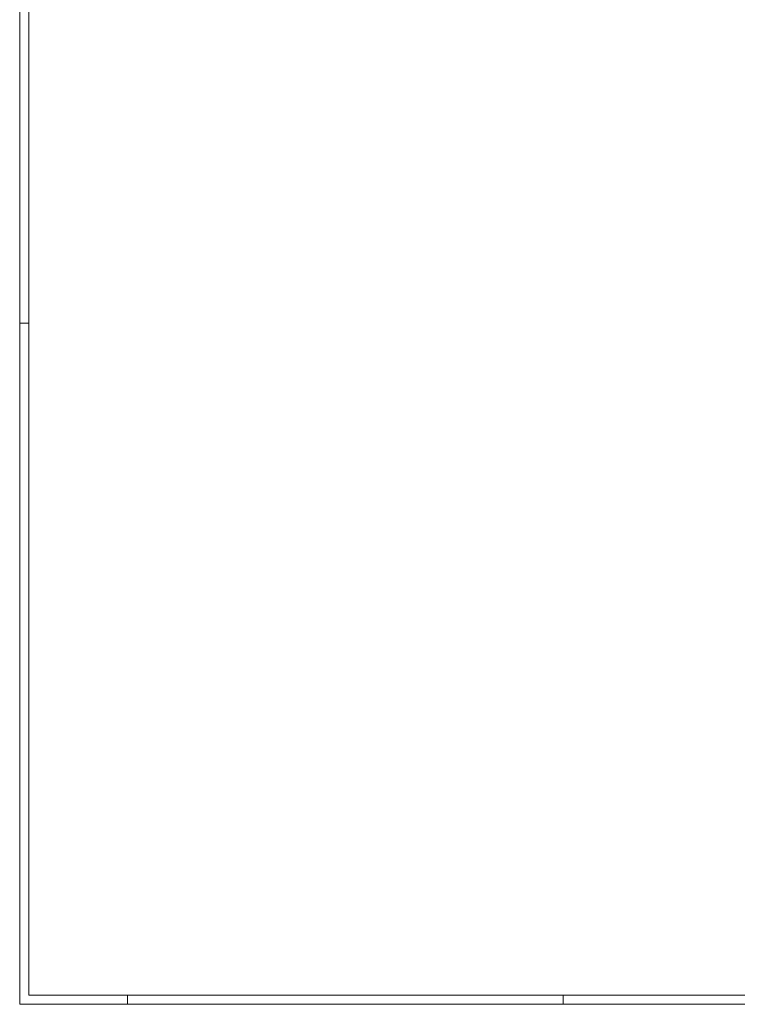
# Model space of a CAD drawing. Header units: millimetres. Extents: x 2063 to 3250, y -90 to 749.
# Tile 1 of 14: x 2063 to 2376, y -90 to 339. Entities that reach past the tile are written whole.
import ezdxf

# ---------------------------------------------------------------- set-up
doc = ezdxf.new("R2010")
doc.units = ezdxf.units.MM
doc.header["$LTSCALE"] = 0.6
doc.linetypes.add('XKITLINE00', pattern=[0])
doc.layers.add('DrawingSheet', color=5, linetype='Continuous', lineweight=0)

msp = doc.modelspace()

# ---------------------------------------------------------------- linework, layer by layer
at = {"layer": 'DrawingSheet', "color": 2, "linetype": 'XKITLINE00', "lineweight": 0}
for p, q in [((2063.33, 749.04), (2063.33, -89.96)), ((2067.33, 207.04), (2063.33, 207.04)), ((2063.33, -89.96), (3250.33, -89.96)), ((2110.33, -89.96), (2110.33, -85.96)), ((2300.33, -89.96), (2300.33, -85.96))]:
    msp.add_line(p, q, dxfattribs=at)
at = {"layer": 'DrawingSheet', "color": 3, "linetype": 'XKITLINE00', "lineweight": 0}
for p, q in [((2067.33, 745.04), (2067.33, -85.96)), ((2067.33, -85.96), (3246.33, -85.96))]:
    msp.add_line(p, q, dxfattribs=at)

doc.saveas('drawing.dxf')
